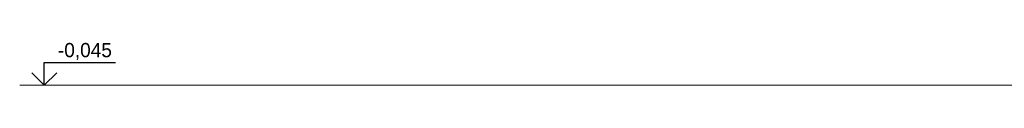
# Model space of a CAD drawing. Header units: millimetres. Extents: x 161070 to 520640, y 9197 to 248394.
# Tile 55 of 137: x 251581 to 261959, y 101664 to 102113. Entities that reach past the tile are written whole.
import ezdxf
from ezdxf.enums import TextEntityAlignment as Align

# ---------------------------------------------------------------- set-up
doc = ezdxf.new("R2010")
doc.units = ezdxf.units.MM
doc.header["$LTSCALE"] = 10
doc.styles.add('laplan N', font='txt')

msp = doc.modelspace()

# ---------------------------------------------------------------- linework, layer by layer
at = {"color": 252}
for p, q in [((251840.3, 101663.8), (251840.3, 101903.8)), ((251840.3, 101903.8), (251840.3, 101903.8)), ((251840.3, 101903.8), (252590.3, 101903.8)), ((251709.1, 101795.1), (251840.3, 101663.8)), ((251840.3, 101663.8), (251971.6, 101795.1))]:
    msp.add_line(p, q, dxfattribs=at)
at = {"color": 252, "lineweight": 15}
msp.add_line((262157.2, 101663.8), (251581.1, 101663.8), dxfattribs=at)

# ---------------------------------------------------------------- texts
at = {"color": 252, "style": 'laplan N'}
msp.add_text('-0,045', height=150, dxfattribs=at).set_placement((252552.8, 102110), align=Align.TOP_RIGHT)

doc.saveas('drawing.dxf')
